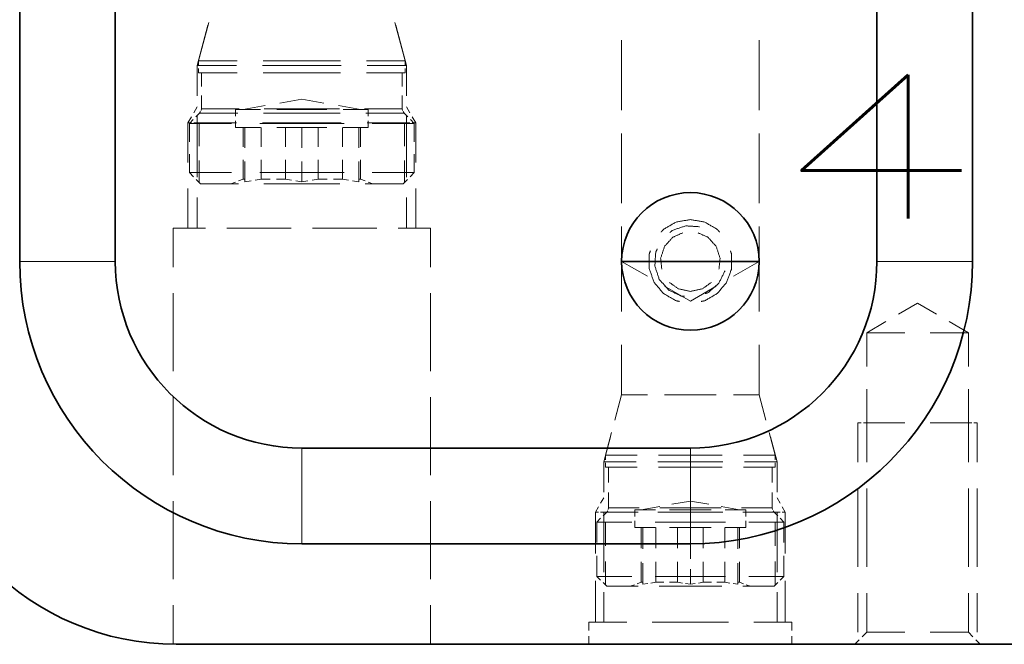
# Model space of a CAD drawing. Header units: millimetres. Extents: x 0 to 1189, y 0 to 841.
# Tile 4 of 84: x 135 to 176, y 172 to 198. Entities that reach past the tile are written whole.
import ezdxf

# ---------------------------------------------------------------- set-up
doc = ezdxf.new("R2010")
doc.units = ezdxf.units.MM
doc.layers.add('1', color=7, linetype='Continuous')
doc.styles.add('mdcsolid', font='simplex.shx')

msp = doc.modelspace()

# ---------------------------------------------------------------- linework, layer by layer
at = {"layer": '1', "color": 95, "linetype": 'Continuous', "lineweight": 35}
for p, q in [((170.711, 287.848), (170.711, 188.094)), ((174.711, 287.848), (174.711, 188.094)), ((134.861, 188.094), (134.861, 226.031)), ((138.861, 188.094), (138.861, 226.031)), ((162.911, 180.294), (146.661, 180.294)), ((162.911, 176.294), (146.661, 176.294)), ((141.411, 172.094), (176.911, 172.094))]:
    msp.add_line(p, q, dxfattribs=at)
at = {"layer": '1', "color": 251, "linetype": 'Continuous', "lineweight": 13}
for p, q in [((142.767, 198.081), (142.336, 196.472)), ((150.986, 196.472), (150.555, 198.081)), ((142.736, 197.964), (142.286, 196.284)), ((151.036, 196.284), (150.586, 197.964)), ((160.036, 197.338), (160.036, 194.419)), ((165.786, 194.418), (165.786, 197.337)), ((142.336, 196.472), (142.336, 196.284)), ((150.986, 196.284), (150.986, 196.472)), ((142.286, 196.284), (142.286, 195.009)), ((142.336, 196.159), (142.336, 195.972)), ((150.986, 195.972), (150.986, 196.159)), ((151.036, 195.009), (151.036, 196.284)), ((142.461, 195.972), (142.461, 195.409)), ((150.861, 195.409), (150.861, 195.972)), ((142.461, 195.034), (142.461, 194.472)), ((146.661, 194.874), (145.742, 194.712)), ((147.581, 194.712), (146.661, 194.874)), ((150.861, 194.472), (150.861, 195.034)), ((142.141, 194.304), (142.286, 194.556)), ((142.461, 194.472), (142.447, 194.4)), ((143.886, 194.442), (143.886, 194.161)), ((145.128, 194.604), (144.209, 194.442)), ((149.114, 194.442), (148.194, 194.604)), ((149.436, 194.161), (149.436, 194.442)), ((150.875, 194.4), (150.861, 194.472)), ((151.182, 194.304), (151.036, 194.556)), ((141.899, 193.885), (142.044, 194.136)), ((142.119, 194.027), (141.958, 193.865)), ((142.388, 194.295), (142.227, 194.134)), ((142.286, 194.16), (142.286, 191.61)), ((142.429, 194.356), (142.388, 194.295)), ((143.886, 193.973), (143.886, 193.692)), ((149.436, 193.692), (149.436, 193.973)), ((150.934, 194.295), (150.894, 194.356)), ((151.096, 194.134), (150.934, 194.295)), ((151.036, 191.61), (151.036, 194.16)), ((151.364, 193.865), (151.203, 194.027)), ((151.424, 193.885), (151.278, 194.136)), ((141.899, 192.235), (141.899, 193.885)), ((142.044, 193.885), (141.899, 193.885)), ((141.958, 193.865), (141.958, 193.093)), ((142.286, 193.885), (142.141, 193.885)), ((142.286, 193.885), (143.927, 193.885)), ((142.372, 192.917), (142.372, 193.832)), ((144.209, 193.692), (144.209, 192.882)), ((144.28, 193.692), (144.28, 192.841)), ((144.962, 193.692), (144.962, 192.882)), ((145.02, 193.885), (148.302, 193.885)), ((145.979, 192.882), (145.979, 193.692)), ((146.661, 193.692), (146.661, 192.841)), ((147.344, 193.692), (147.344, 192.882)), ((148.36, 192.882), (148.36, 193.692)), ((149.042, 193.692), (149.042, 192.841)), ((149.114, 192.882), (149.114, 193.692)), ((149.396, 193.885), (151.036, 193.885)), ((150.951, 192.917), (150.951, 193.832)), ((151.036, 193.885), (151.182, 193.885)), ((151.278, 193.885), (151.424, 193.885)), ((151.364, 193.093), (151.364, 193.865)), ((151.424, 192.235), (151.424, 193.885)), ((160.036, 193.446), (160.036, 190.527)), ((165.786, 190.527), (165.786, 193.445)), ((141.958, 192.578), (141.958, 191.805)), ((144.209, 192.342), (144.209, 191.532)), ((144.962, 192.342), (144.962, 191.532)), ((145.979, 191.532), (145.979, 192.342)), ((147.344, 192.342), (147.344, 191.532)), ((148.36, 191.532), (148.36, 192.342)), ((149.114, 191.532), (149.114, 192.342)), ((151.364, 191.805), (151.364, 192.578)), ((142.372, 191.392), (142.372, 192.307)), ((144.28, 192.274), (144.28, 191.424)), ((146.661, 192.274), (146.661, 191.424)), ((149.042, 192.274), (149.042, 191.424)), ((150.951, 191.392), (150.951, 192.307)), ((141.958, 191.805), (142.132, 191.631)), ((142.248, 191.516), (142.422, 191.342)), ((144.209, 191.532), (144.013, 191.461)), ((144.28, 191.532), (144.253, 191.532)), ((144.706, 191.491), (144.962, 191.532)), ((145.343, 191.532), (144.962, 191.532)), ((145.979, 191.532), (145.598, 191.532)), ((145.979, 191.532), (146.235, 191.491)), ((147.088, 191.491), (147.344, 191.532)), ((147.725, 191.532), (147.344, 191.532)), ((148.36, 191.532), (147.979, 191.532)), ((148.36, 191.532), (148.616, 191.491)), ((149.069, 191.532), (149.042, 191.532)), ((149.31, 191.461), (149.114, 191.532)), ((150.901, 191.342), (151.074, 191.516)), ((151.19, 191.631), (151.364, 191.805)), ((141.899, 189.485), (141.899, 191.135)), ((143.882, 191.413), (143.686, 191.342)), ((144.28, 191.424), (144.536, 191.464)), ((146.405, 191.464), (146.661, 191.424)), ((146.661, 191.424), (146.917, 191.464)), ((148.787, 191.464), (149.042, 191.424)), ((149.636, 191.342), (149.44, 191.413)), ((151.424, 189.485), (151.424, 191.135)), ((142.286, 190.76), (142.286, 189.485)), ((151.036, 189.485), (151.036, 190.76)), ((141.286, 189.485), (141.286, 187.855)), ((152.036, 187.855), (152.036, 189.485)), ((160.036, 189.554), (160.036, 188.094)), ((165.786, 188.094), (165.786, 189.554)), ((160.036, 188.094), (160.036, 186.001)), ((160.036, 188.094), (161.114, 187.472)), ((160.036, 188.094), (160.036, 186.001)), ((164.708, 187.472), (165.786, 188.094)), ((165.786, 186.001), (165.786, 188.094)), ((165.786, 186.001), (165.786, 188.094)), ((161.833, 187.057), (162.911, 186.434)), ((162.911, 186.434), (163.989, 187.057)), ((141.286, 186.768), (141.286, 183.507)), ((152.036, 183.507), (152.036, 186.768)), ((172.411, 186.344), (171.614, 185.884)), ((173.208, 185.884), (172.411, 186.344)), ((171.083, 185.577), (170.286, 185.117)), ((174.536, 185.117), (173.739, 185.577)), ((170.286, 185.117), (170.286, 183.702)), ((174.536, 183.702), (174.536, 185.117)), ((160.036, 184.606), (160.036, 182.513)), ((160.036, 184.606), (160.036, 182.513)), ((165.786, 182.513), (165.786, 184.606)), ((165.786, 182.513), (165.786, 184.606)), ((160.036, 182.513), (159.755, 181.464)), ((160.036, 182.513), (159.783, 181.569)), ((166.067, 181.464), (165.786, 182.513)), ((166.039, 181.569), (165.786, 182.513)), ((170.286, 182.759), (170.286, 181.344)), ((174.536, 181.344), (174.536, 182.759)), ((141.286, 182.42), (141.286, 179.159)), ((152.036, 179.159), (152.036, 182.42)), ((169.911, 179.704), (169.911, 181.344)), ((170.052, 181.344), (169.911, 181.344)), ((170.286, 181.344), (170.145, 181.344)), ((170.286, 181.344), (170.286, 179.704)), ((174.536, 179.704), (174.536, 181.344)), ((174.536, 181.344), (174.677, 181.344)), ((174.771, 181.344), (174.911, 181.344)), ((174.911, 179.704), (174.911, 181.344)), ((159.614, 180.939), (159.361, 179.994)), ((166.461, 179.994), (166.208, 180.939)), ((159.567, 180.764), (159.286, 179.714)), ((166.536, 179.714), (166.255, 180.764)), ((159.361, 179.994), (159.361, 179.807)), ((166.461, 179.807), (166.461, 179.994)), ((159.286, 179.714), (159.286, 178.458)), ((159.361, 179.682), (159.361, 179.494)), ((166.461, 179.494), (166.461, 179.682)), ((166.536, 178.458), (166.536, 179.714)), ((159.486, 179.494), (159.486, 178.857)), ((166.336, 178.857), (166.336, 179.494)), ((159.486, 178.432), (159.486, 177.794)), ((166.336, 177.794), (166.336, 178.432)), ((169.911, 175.329), (169.911, 178.61)), ((170.286, 178.61), (170.286, 175.329)), ((174.536, 175.329), (174.536, 178.61)), ((174.911, 175.329), (174.911, 178.61)), ((141.286, 178.072), (141.286, 174.811)), ((152.036, 174.811), (152.036, 178.072)), ((159.157, 177.987), (159.286, 178.21)), ((162.911, 178.081), (162.141, 177.945)), ((163.681, 177.945), (162.911, 178.081)), ((166.665, 177.987), (166.536, 178.21)), ((158.942, 177.615), (159.071, 177.838)), ((158.942, 175.89), (158.942, 177.615)), ((159.071, 177.615), (158.942, 177.615)), ((159.286, 177.615), (159.157, 177.615)), ((159.413, 177.617), (159.257, 177.462)), ((159.286, 177.621), (159.286, 175.108)), ((159.286, 177.615), (160.646, 177.615)), ((159.454, 177.678), (159.413, 177.617)), ((159.486, 177.794), (159.472, 177.722)), ((160.586, 177.719), (160.586, 177.438)), ((161.628, 177.855), (160.859, 177.719)), ((161.552, 177.615), (164.271, 177.615)), ((164.964, 177.719), (164.194, 177.855)), ((165.177, 177.615), (166.536, 177.615)), ((165.236, 177.438), (165.236, 177.719)), ((166.35, 177.722), (166.336, 177.794)), ((166.409, 177.617), (166.369, 177.678)), ((166.565, 177.462), (166.409, 177.617)), ((166.536, 175.108), (166.536, 177.621)), ((166.536, 177.615), (166.665, 177.615)), ((166.88, 177.615), (166.751, 177.838)), ((166.751, 177.615), (166.88, 177.615)), ((166.88, 175.89), (166.88, 177.615)), ((159.153, 177.358), (158.998, 177.202)), ((158.998, 177.202), (158.998, 176.351)), ((159.362, 176.215), (159.362, 177.203)), ((160.586, 177.25), (160.586, 176.969)), ((165.236, 176.969), (165.236, 177.25)), ((166.46, 176.215), (166.46, 177.203)), ((166.825, 177.202), (166.669, 177.358)), ((166.825, 176.351), (166.825, 177.202)), ((160.859, 176.969), (160.859, 176.113)), ((160.927, 176.969), (160.927, 176.081)), ((161.465, 176.969), (161.465, 176.113)), ((162.373, 176.113), (162.373, 176.969)), ((163.45, 176.969), (163.45, 176.113)), ((164.357, 176.113), (164.357, 176.969)), ((164.896, 176.969), (164.896, 176.081)), ((164.964, 176.113), (164.964, 176.969)), ((162.911, 176.294), (162.911, 175.659)), ((158.998, 175.784), (158.998, 174.934)), ((159.362, 174.569), (159.362, 175.557)), ((160.859, 175.543), (160.859, 174.687)), ((160.927, 175.488), (160.927, 174.6)), ((161.465, 175.543), (161.465, 174.687)), ((162.373, 174.687), (162.373, 175.543)), ((163.45, 175.543), (163.45, 174.687)), ((164.357, 174.687), (164.357, 175.543)), ((164.896, 175.488), (164.896, 174.6)), ((164.964, 174.687), (164.964, 175.543)), ((166.46, 174.569), (166.46, 175.557)), ((166.825, 174.934), (166.825, 175.784)), ((162.911, 175.235), (162.911, 174.6)), ((158.942, 173.015), (158.942, 174.74)), ((158.998, 174.934), (159.153, 174.778)), ((159.257, 174.675), (159.412, 174.519)), ((160.859, 174.687), (160.686, 174.624)), ((160.927, 174.687), (160.901, 174.687)), ((160.927, 174.6), (161.129, 174.632)), ((161.263, 174.654), (161.465, 174.687)), ((161.805, 174.687), (161.465, 174.687)), ((162.373, 174.687), (162.032, 174.687)), ((162.373, 174.687), (162.575, 174.654)), ((162.709, 174.632), (162.911, 174.6)), ((162.911, 174.6), (163.113, 174.632)), ((163.248, 174.654), (163.45, 174.687)), ((163.79, 174.687), (163.45, 174.687)), ((164.357, 174.687), (164.017, 174.687)), ((164.357, 174.687), (164.559, 174.654)), ((164.694, 174.632), (164.896, 174.6)), ((164.921, 174.687), (164.896, 174.687)), ((165.136, 174.624), (164.964, 174.687)), ((166.41, 174.519), (166.566, 174.675)), ((166.669, 174.778), (166.825, 174.934)), ((166.88, 173.015), (166.88, 174.74)), ((159.286, 174.271), (159.286, 173.015)), ((160.571, 174.582), (160.399, 174.519)), ((165.424, 174.519), (165.251, 174.582)), ((166.536, 173.015), (166.536, 174.271)), ((169.911, 172.594), (169.911, 174.235)), ((170.286, 174.235), (170.286, 172.594)), ((174.536, 172.594), (174.536, 174.235)), ((174.911, 172.594), (174.911, 174.235)), ((141.286, 173.725), (141.286, 172.094)), ((152.036, 172.094), (152.036, 173.725)), ((158.661, 173.015), (158.661, 172.67)), ((167.161, 172.67), (167.161, 173.015)), ((170.286, 172.594), (170.098, 172.406)), ((170.286, 172.594), (170.286, 172.594)), ((170.286, 172.594), (170.286, 172.594)), ((174.724, 172.406), (174.537, 172.594)), ((174.537, 172.594), (174.537, 172.594)), ((174.537, 172.594), (174.537, 172.594)), ((158.661, 172.439), (158.661, 172.094)), ((167.161, 172.094), (167.161, 172.439)), ((169.973, 172.281), (169.786, 172.094)), ((175.036, 172.094), (174.849, 172.281))]:
    msp.add_line(p, q, dxfattribs=at)
at = {"layer": '1', "color": 95, "linetype": 'Continuous', "lineweight": 35}
msp.add_circle((162.911, 188.094), 2.875, dxfattribs=at)
for centre, radius, start, end in [((146.661, 188.094), 11.8, 180, 270), ((146.661, 188.094), 7.8, 180, 270), ((162.911, 188.094), 11.8, 270, 0), ((162.911, 188.094), 7.8, 270, 0), ((141.411, 183.094), 11, 180, 270)]:
    msp.add_arc(centre, radius, start, end, dxfattribs=at)
at = {"layer": '1', "color": 251, "linetype": 'Continuous', "lineweight": 13}
for points, knots in [([(142.336, 196.472), (142.445, 196.472), (143.28, 196.472), (143.958, 196.472)], [0, 0, 0.06686, 0.581784, 1, 1]), ([(145.039, 196.472), (145.699, 196.472), (147.624, 196.472), (148.283, 196.472)], [0, 0, 0.203306, 0.796694, 1, 1]), ([(149.364, 196.472), (150.043, 196.472), (150.878, 196.472), (150.986, 196.472)], [0, 0, 0.418216, 0.93314, 1, 1]), ([(142.286, 196.284), (142.396, 196.284), (143.241, 196.284), (143.927, 196.284)], [0, 0, 0.066861, 0.581784, 1, 1]), ([(145.02, 196.284), (145.688, 196.284), (147.635, 196.284), (148.302, 196.284)], [0, 0, 0.203306, 0.796694, 1, 1]), ([(149.396, 196.284), (150.082, 196.284), (150.927, 196.284), (151.036, 196.284)], [0, 0, 0.418216, 0.933139, 1, 1]), ([(142.336, 195.972), (142.445, 195.972), (143.28, 195.972), (143.958, 195.972)], [0, 0, 0.06686, 0.581784, 1, 1]), ([(145.039, 195.972), (145.699, 195.972), (147.624, 195.972), (148.283, 195.972)], [0, 0, 0.203306, 0.796694, 1, 1]), ([(149.364, 195.972), (150.043, 195.972), (150.878, 195.972), (150.986, 195.972)], [0, 0, 0.418216, 0.93314, 1, 1]), ([(144.036, 194.472), (143.377, 194.472), (142.566, 194.472), (142.461, 194.472)], [0, 0, 0.41822, 0.933139, 1, 1]), ([(144.927, 194.442), (144.416, 194.442), (143.886, 194.442)], [0, 0, 0.490709, 1, 1]), ([(149.436, 194.442), (149.3, 194.442), (148.396, 194.442)], [0, 0, 0.130523, 1, 1]), ([(150.861, 194.472), (150.756, 194.472), (149.945, 194.472), (149.286, 194.472)], [0, 0, 0.066861, 0.58178, 1, 1]), ([(143.99, 194.295), (142.811, 194.295), (142.388, 194.295)], [0, 0, 0.735914, 1, 1]), ([(150.934, 194.295), (150.827, 194.295), (150.002, 194.295), (149.332, 194.295)], [0, 0, 0.066863, 0.581781, 1, 1]), ([(143.722, 193.865), (142.984, 193.865), (142.076, 193.865), (141.958, 193.865)], [0, 0, 0.418214, 0.933138, 1, 1]), ([(144.927, 193.692), (144.416, 193.692), (143.886, 193.692)], [0, 0, 0.490709, 1, 1]), ([(149.436, 193.692), (149.3, 193.692), (148.396, 193.692)], [0, 0, 0.130523, 1, 1]), ([(151.364, 193.865), (151.246, 193.865), (150.338, 193.865), (149.6, 193.865)], [0, 0, 0.066862, 0.581786, 1, 1]), ([(143.722, 191.805), (142.984, 191.805), (142.076, 191.805), (141.958, 191.805)], [0, 0, 0.418214, 0.933138, 1, 1]), ([(151.364, 191.805), (151.246, 191.805), (150.338, 191.805), (149.6, 191.805)], [0, 0, 0.066862, 0.581786, 1, 1]), ([(144.012, 191.342), (142.842, 191.342), (142.422, 191.342)], [0, 0, 0.73592, 1, 1]), ([(150.901, 191.342), (150.794, 191.342), (149.976, 191.342), (149.311, 191.342)], [0, 0, 0.066857, 0.58178, 1, 1]), ([(162.911, 189.844), (162.313, 189.739), (161.786, 189.435), (161.689, 189.318)], [0, 0, 0.444441, 0.888887, 1, 1]), ([(164.134, 189.318), (164.036, 189.435), (163.51, 189.739), (162.911, 189.844)], [0, 0, 0.111113, 0.555555, 1, 1]), ([(141.286, 189.485), (141.389, 189.485), (142.192, 189.485), (142.63, 189.485)], [0, 0, 0.07686, 0.674117, 1, 1]), ([(143.526, 189.485), (143.675, 189.485), (145.613, 189.485), (146.213, 189.485)], [0, 0, 0.055524, 0.776488, 1, 1]), ([(147.109, 189.485), (147.71, 189.485), (149.647, 189.485), (149.797, 189.485)], [0, 0, 0.223512, 0.944476, 1, 1]), ([(150.692, 189.485), (151.13, 189.485), (151.933, 189.485), (152.036, 189.485)], [0, 0, 0.325883, 0.92314, 1, 1]), ([(163.299, 189.543), (162.715, 189.581), (162.161, 189.393), (162.051, 189.297)], [0, 0, 0.444446, 0.88889, 1, 1]), ([(161.716, 187.772), (161.668, 188.225), (161.829, 188.719), (162.176, 189.105), (162.592, 189.29)], [0, 0, 0.233332, 0.499996, 0.766663, 1, 1]), ([(163.23, 189.29), (163.646, 189.105), (163.994, 188.719), (164.154, 188.225), (164.107, 187.772)], [0, 0, 0.233337, 0.500004, 0.766668, 1, 1]), ([(161.527, 188.614), (161.462, 188.482), (161.424, 187.898), (161.612, 187.344), (161.998, 186.904), (162.523, 186.645), (162.669, 186.636)], [0, 0, 0.055551, 0.277777, 0.499997, 0.722222, 0.944443, 1, 1]), ([(161.24, 188.541), (161.188, 188.398), (161.188, 187.79), (161.396, 187.219), (161.786, 186.754), (162.313, 186.45), (162.462, 186.423)], [0, 0, 0.05556, 0.277777, 0.500003, 0.72222, 0.944445, 1, 1]), ([(163.36, 186.423), (163.51, 186.45), (164.036, 186.754), (164.427, 187.219), (164.635, 187.79), (164.635, 188.398), (164.583, 188.541)], [0, 0, 0.055555, 0.27778, 0.499997, 0.722223, 0.94444, 1, 1]), ([(163.523, 186.748), (163.661, 186.795), (164.101, 187.181), (164.36, 187.706)], [0, 0, 0.111104, 0.555556, 1, 1]), ([(162.911, 186.844), (162.403, 186.952), (162.035, 187.22)], [0, 0, 0.533328, 1, 1]), ([(163.788, 187.22), (163.42, 186.952), (162.911, 186.844)], [0, 0, 0.466667, 1, 1]), ([(170.286, 185.117), (170.39, 185.117), (171.162, 185.117), (171.88, 185.117)], [0, 0, 0.065257, 0.549619, 1, 1]), ([(172.942, 185.117), (173.068, 185.117), (174.13, 185.117), (174.536, 185.117)], [0, 0, 0.078687, 0.745352, 1, 1]), ([(161.114, 182.513), (160.585, 182.513), (160.036, 182.513)], [0, 0, 0.490706, 1, 1]), ([(161.114, 182.513), (160.585, 182.513), (160.036, 182.513)], [0, 0, 0.490706, 1, 1]), ([(165.786, 182.513), (165.645, 182.513), (164.708, 182.513)], [0, 0, 0.130518, 1, 1]), ([(165.786, 182.513), (165.645, 182.513), (164.708, 182.513)], [0, 0, 0.130518, 1, 1]), ([(170.286, 181.344), (170.692, 181.344), (171.162, 181.344), (171.88, 181.344)], [0, 0, 0.254644, 0.54962, 1, 1]), ([(172.942, 181.344), (173.068, 181.344), (174.131, 181.344), (174.536, 181.344)], [0, 0, 0.078691, 0.745356, 1, 1]), ([(159.361, 179.994), (159.464, 179.994), (160.254, 179.994), (160.692, 179.994)], [0, 0, 0.077489, 0.670636, 1, 1]), ([(161.58, 179.994), (161.652, 179.994), (163.339, 179.994), (164.242, 179.994)], [0, 0, 0.027196, 0.660716, 1, 1]), ([(165.13, 179.994), (165.568, 179.994), (166.358, 179.994), (166.461, 179.994)], [0, 0, 0.329364, 0.922511, 1, 1]), ([(159.286, 179.714), (159.392, 179.714), (160.198, 179.714), (160.646, 179.714)], [0, 0, 0.077489, 0.67064, 1, 1]), ([(161.552, 179.714), (161.626, 179.714), (163.348, 179.714), (164.271, 179.714)], [0, 0, 0.027192, 0.660717, 1, 1]), ([(165.177, 179.714), (165.625, 179.714), (166.431, 179.714), (166.536, 179.714)], [0, 0, 0.32936, 0.922511, 1, 1]), ([(159.361, 179.494), (159.464, 179.494), (160.254, 179.494), (160.692, 179.494)], [0, 0, 0.077489, 0.670636, 1, 1]), ([(161.58, 179.494), (161.652, 179.494), (163.339, 179.494), (164.242, 179.494)], [0, 0, 0.027196, 0.660716, 1, 1]), ([(165.13, 179.494), (165.568, 179.494), (166.358, 179.494), (166.461, 179.494)], [0, 0, 0.329364, 0.922511, 1, 1]), ([(160.725, 177.617), (160.438, 177.617), (159.532, 177.617), (159.413, 177.617)], [0, 0, 0.218953, 0.909137, 1, 1]), ([(160.771, 177.794), (160.489, 177.794), (159.603, 177.794), (159.486, 177.794)], [0, 0, 0.218949, 0.909134, 1, 1]), ([(161.458, 177.719), (160.7, 177.719), (160.586, 177.719)], [0, 0, 0.869486, 1, 1]), ([(165.236, 177.719), (165.122, 177.719), (164.364, 177.719)], [0, 0, 0.130514, 1, 1]), ([(166.336, 177.794), (166.219, 177.794), (165.333, 177.794), (165.052, 177.794)], [0, 0, 0.090859, 0.781049, 1, 1]), ([(166.409, 177.617), (166.29, 177.617), (165.385, 177.617), (165.098, 177.617)], [0, 0, 0.090863, 0.781047, 1, 1]), ([(160.465, 177.202), (159.522, 177.202), (158.998, 177.202)], [0, 0, 0.642736, 1, 1]), ([(166.825, 177.202), (166.691, 177.202), (165.678, 177.202), (165.357, 177.202)], [0, 0, 0.090862, 0.78105, 1, 1]), ([(161.458, 176.969), (161.03, 176.969), (160.586, 176.969)], [0, 0, 0.490712, 1, 1]), ([(165.236, 176.969), (165.122, 176.969), (164.364, 176.969)], [0, 0, 0.130514, 1, 1]), ([(160.465, 174.934), (159.522, 174.934), (158.998, 174.934)], [0, 0, 0.642736, 1, 1]), ([(166.825, 174.934), (166.691, 174.934), (165.678, 174.934), (165.357, 174.934)], [0, 0, 0.090862, 0.78105, 1, 1]), ([(160.724, 174.519), (160.437, 174.519), (159.531, 174.519), (159.412, 174.519)], [0, 0, 0.218948, 0.909135, 1, 1]), ([(166.41, 174.519), (166.291, 174.519), (165.385, 174.519), (165.098, 174.519)], [0, 0, 0.090858, 0.78105, 1, 1]), ([(158.661, 173.015), (158.768, 173.015), (159.588, 173.015), (160.255, 173.015)], [0, 0, 0.066859, 0.581784, 1, 1]), ([(161.317, 173.015), (161.965, 173.015), (163.857, 173.015), (164.505, 173.015)], [0, 0, 0.203305, 0.796695, 1, 1]), ([(165.567, 173.015), (166.234, 173.015), (167.055, 173.015), (167.161, 173.015)], [0, 0, 0.418216, 0.933141, 1, 1]), ([(170.286, 172.594), (170.692, 172.594), (171.754, 172.594), (171.88, 172.594)], [0, 0, 0.25464, 0.921311, 1, 1]), ([(170.286, 172.594), (170.39, 172.594), (171.162, 172.594), (171.88, 172.594)], [0, 0, 0.065255, 0.54962, 1, 1]), ([(172.943, 172.594), (173.661, 172.594), (174.433, 172.594), (174.537, 172.594)], [0, 0, 0.45038, 0.934738, 1, 1]), ([(172.943, 172.594), (173.661, 172.594), (174.433, 172.594), (174.537, 172.594)], [0, 0, 0.45038, 0.934738, 1, 1])]:
    msp.add_open_spline(points, degree=1, knots=knots, dxfattribs=at)
for points in [[(146.661, 194.472), (145.086, 194.472)], [(146.661, 194.442), (145.621, 194.442)], [(148.236, 194.472), (146.661, 194.472)], [(147.702, 194.442), (146.661, 194.442)], [(146.661, 194.295), (145.059, 194.295)], [(148.264, 194.295), (146.661, 194.295)], [(146.661, 193.865), (144.898, 193.865)], [(146.661, 193.692), (145.621, 193.692)], [(148.425, 193.865), (146.661, 193.865)], [(147.702, 193.692), (146.661, 193.692)], [(144.235, 191.532), (144.209, 191.532)], [(146.661, 191.805), (144.898, 191.805)], [(148.425, 191.805), (146.661, 191.805)], [(149.114, 191.532), (149.087, 191.532)], [(146.661, 191.342), (145.071, 191.342)], [(148.251, 191.342), (146.661, 191.342)], [(162.911, 182.513), (161.833, 182.513)], [(162.911, 182.513), (161.833, 182.513)], [(163.989, 182.513), (162.911, 182.513)], [(163.989, 182.513), (162.911, 182.513)], [(162.911, 177.617), (161.599, 177.617)], [(162.911, 177.794), (161.627, 177.794)], [(162.911, 177.719), (162.039, 177.719)], [(164.196, 177.794), (162.911, 177.794)], [(163.783, 177.719), (162.911, 177.719)], [(164.223, 177.617), (162.911, 177.617)], [(162.911, 177.202), (161.444, 177.202)], [(164.379, 177.202), (162.911, 177.202)], [(162.911, 176.969), (162.039, 176.969)], [(163.783, 176.969), (162.911, 176.969)], [(160.884, 174.687), (160.859, 174.687)], [(162.911, 174.934), (161.444, 174.934)], [(164.379, 174.934), (162.911, 174.934)], [(164.964, 174.687), (164.938, 174.687)], [(162.911, 174.519), (161.599, 174.519)], [(164.223, 174.519), (162.911, 174.519)]]:
    msp.add_open_spline(points, degree=1, dxfattribs=at)
at = {"layer": '1', "color": 253, "linetype": 'Continuous', "lineweight": 13}
for points, knots in [([(136.861, 188.094), (136.096, 188.094), (135.013, 188.094), (134.861, 188.094)], [0, 0, 0.382684, 0.923876, 1, 1]), ([(138.861, 188.094), (138.709, 188.094), (137.627, 188.094), (136.861, 188.094)], [0, 0, 0.076119, 0.617316, 1, 1]), ([(170.711, 188.094), (170.832, 188.094), (171.711, 188.094), (173.058, 188.094), (174.243, 188.094), (174.711, 188.094)], [0, 0, 0.030153, 0.249998, 0.586823, 0.88302, 1, 1]), ([(146.661, 180.294), (146.661, 180.174), (146.661, 179.294), (146.661, 177.947), (146.661, 176.762), (146.661, 176.294)], [0, 0, 0.030153, 0.25, 0.586821, 0.88302, 1, 1]), ([(162.911, 180.294), (162.911, 180.174), (162.911, 179.294), (162.911, 177.947), (162.911, 176.762), (162.911, 176.294)], [0, 0, 0.030153, 0.25, 0.586821, 0.88302, 1, 1])]:
    msp.add_open_spline(points, degree=1, knots=knots, dxfattribs=at)
at = {"layer": '1', "color": 3, "linetype": 'Continuous', "lineweight": 35}
for points, knots in [([(162.911, 188.094), (162.023, 188.094), (160.585, 188.094), (160.036, 188.094)], [0, 0, 0.309016, 0.809015, 1, 1]), ([(165.786, 188.094), (165.645, 188.094), (164.601, 188.094), (162.911, 188.094)], [0, 0, 0.048944, 0.412213, 1, 1])]:
    msp.add_open_spline(points, degree=1, knots=knots, dxfattribs=at)

# ---------------------------------------------------------------- texts
at = {"layer": '1', "color": 1, "linetype": 'Continuous', "lineweight": 13, "insert": (166.229, 189.889), "char_height": 6, "attachment_point": 7, "line_spacing_factor": 0.903614, "style": 'mdcsolid'}
msp.add_mtext('\\W1.7318;4', dxfattribs=at)

doc.saveas('drawing.dxf')
